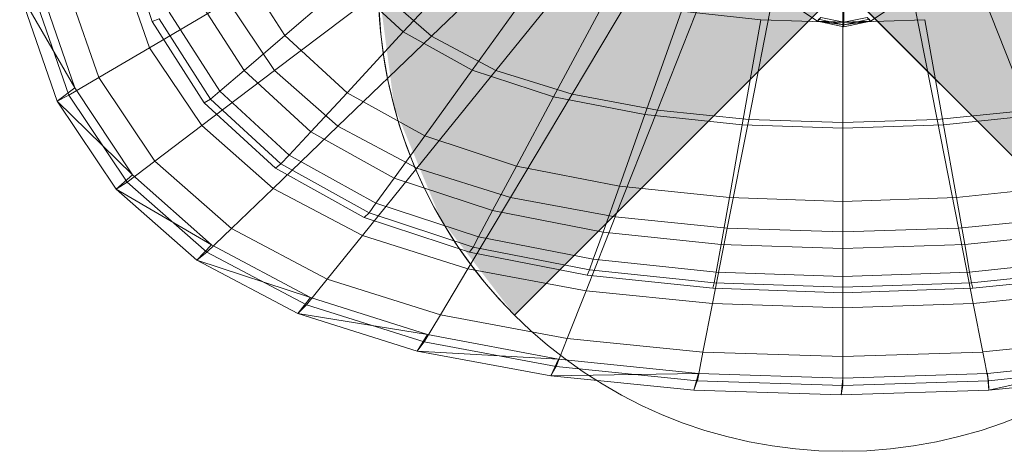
# Model space of a CAD drawing. Header units: metres. Extents: x 391.1 to 427.5, y 12.7 to 28.4.
# Tile 112 of 151: x 409.5362 to 409.7482, y 27.6933 to 27.7862. Entities that reach past the tile are written whole.
import ezdxf

# ---------------------------------------------------------------- set-up
doc = ezdxf.new("R2010")
doc.units = ezdxf.units.M
for name, color, linetype, lineweight in [('02_MOBILIARIO', 7, 'Continuous', 18), ('A-DETL-____-MBND', 7, 'Continuous', 18), ('A-DETL-GENF-OTLN', 7, 'Continuous', 18)]:
    doc.layers.add(name, color=color, linetype=linetype, lineweight=lineweight)

# ---------------------------------------------------------------- blocks, each defined once
blk = doc.blocks.new('Family - Rentamans P1-154608-04_ENLLUMENAT_P1')
at = {"layer": 'A-DETL-____-MBND', "color": 253, "true_color": 0xaaaaaa}
for p, q in [((0.18276, 0.08015), (0.18276, 0.11031)), ((0.03406, 0.08034), (0.02695, 0.10182)), ((0.09417, 0.07719), (0.12086, 0.10282)), ((0.10805, 0.06985), (0.13056, 0.09769)), ((0.08811, 0.07812), (0.10565, 0.09705)), ((0.02635, 0.09529), (0.03348, 0.0747)), ((0.12445, 0.06469), (0.14201, 0.09408)), ((0.06261, 0.07735), (0.05283, 0.09261)), ((0.14283, 0.06127), (0.15486, 0.0917)), ((0.22269, 0.06127), (0.21066, 0.0917)), ((0.00947, 0.08904), (0.01737, 0.06606)), ((0.0149, 0.09039), (0.02256, 0.06829)), ((0.10294, 0.06991), (0.11773, 0.09036)), ((0.16248, 0.0593), (0.16859, 0.09032)), ((0.18276, 0.05865), (0.18276, 0.08986)), ((0.20303, 0.0593), (0.19693, 0.09032)), ((0.00814, 0.08749), (0.0161, 0.0645)), ((0.0604, 0.06981), (0.08308, 0.08694)), ((0.07625, 0.08904), (0.06261, 0.07735)), ((0.08811, 0.07812), (0.07625, 0.08904)), ((0.09417, 0.07719), (0.08308, 0.08694)), ((0.00552, 0.08652), (0.01737, 0.06606)), ((0.00552, 0.08652), (0.01359, 0.06324)), ((0.05382, 0.06982), (0.04332, 0.08619)), ((0.12046, 0.06414), (0.13201, 0.08566)), ((0.05043, 0.08464), (0.03348, 0.0747)), ((0.05043, 0.08464), (0.0604, 0.06981)), ((0.17239, 0.08363), (0.17729, 0.08043)), ((0.17729, 0.08043), (0.17239, 0.08363)), ((0.18299, 0.08323), (0.18299, 0.08023)), ((0.19359, 0.08363), (0.18869, 0.08043)), ((0.18869, 0.08043), (0.19359, 0.08363)), ((0.03553, 0.08094), (0.03406, 0.08034)), ((0.04662, 0.06365), (0.03553, 0.08094)), ((0.04862, 0.06537), (0.0377, 0.0824)), ((0.14009, 0.06032), (0.148, 0.08255)), ((0.16511, 0.08075), (0.148, 0.08255)), ((0.1611, 0.05811), (0.16511, 0.08075)), ((0.18276, 0.08015), (0.16511, 0.08075)), ((0.17799, 0.08123), (0.17729, 0.08043)), ((0.17729, 0.08043), (0.17749, 0.08083)), ((0.18299, 0.07963), (0.17749, 0.08083)), ((0.18299, 0.08023), (0.17799, 0.08123)), ((0.2004, 0.08075), (0.18276, 0.08015)), ((0.18299, 0.07963), (0.18299, 0.08203)), ((0.18799, 0.08123), (0.18299, 0.08023)), ((0.18299, 0.07963), (0.18849, 0.08083)), ((0.18799, 0.08123), (0.18869, 0.08043)), ((0.18869, 0.08043), (0.18849, 0.08083)), ((0.2004, 0.08075), (0.20442, 0.05811)), ((0.04526, 0.06288), (0.03406, 0.08034)), ((0.17729, 0.08043), (0.18299, 0.07923)), ((0.18299, 0.07923), (0.17729, 0.08043)), ((0.17729, 0.08043), (0.18299, 0.07963)), ((0.18299, 0.08023), (0.17729, 0.08043)), ((0.18276, 0.05738), (0.18276, 0.08015)), ((0.18869, 0.08043), (0.18299, 0.07923)), ((0.18299, 0.07923), (0.18869, 0.08043)), ((0.18869, 0.08043), (0.18299, 0.07963)), ((0.18869, 0.08043), (0.18299, 0.08023)), ((0.18299, 0.08023), (0.18299, 0.07923)), ((0.18299, 0.07923), (0.18299, 0.07963)), ((0.06261, 0.07735), (0.05382, 0.06982)), ((0.07599, 0.06504), (0.06261, 0.07735)), ((0.07402, 0.05783), (0.09417, 0.07719)), ((0.07599, 0.06504), (0.08811, 0.07812)), ((0.10294, 0.06991), (0.08811, 0.07812)), ((0.10805, 0.06985), (0.09417, 0.07719)), ((0.03348, 0.0747), (0.02256, 0.06829)), ((0.03348, 0.0747), (0.04473, 0.05796)), ((0.02256, 0.06829), (0.0161, 0.0645)), ((0.02256, 0.06829), (0.03462, 0.05033)), ((0.04473, 0.05796), (0.0604, 0.06981)), ((0.05382, 0.06982), (0.04862, 0.06537)), ((0.06817, 0.05661), (0.05382, 0.06982)), ((0.0604, 0.06981), (0.07402, 0.05783)), ((0.09106, 0.04882), (0.10805, 0.06985)), ((0.09272, 0.05577), (0.10294, 0.06991)), ((0.12046, 0.06414), (0.10294, 0.06991)), ((0.12445, 0.06469), (0.10805, 0.06985)), ((0.01737, 0.06606), (0.01359, 0.06324)), ((0.01737, 0.06606), (0.02983, 0.04738)), ((0.0161, 0.0645), (0.01359, 0.06324)), ((0.0161, 0.0645), (0.02865, 0.04582)), ((0.04662, 0.06365), (0.04526, 0.06288)), ((0.04862, 0.06537), (0.04662, 0.06365)), ((0.06177, 0.0497), (0.04662, 0.06365)), ((0.06355, 0.05162), (0.04862, 0.06537)), ((0.06817, 0.05661), (0.07599, 0.06504)), ((0.09272, 0.05577), (0.07599, 0.06504)), ((0.11118, 0.04249), (0.12445, 0.06469)), ((0.11248, 0.04926), (0.12046, 0.06414)), ((0.14009, 0.06032), (0.12046, 0.06414)), ((0.14283, 0.06127), (0.12445, 0.06469)), ((0.01359, 0.06324), (0.02983, 0.04738)), ((0.01359, 0.06324), (0.0263, 0.04431)), ((0.06056, 0.04879), (0.04526, 0.06288)), ((0.13374, 0.0383), (0.14283, 0.06127)), ((0.13463, 0.04496), (0.14009, 0.06032)), ((0.1611, 0.05811), (0.14009, 0.06032)), ((0.16248, 0.0593), (0.14283, 0.06127)), ((0.22269, 0.06127), (0.20303, 0.0593)), ((0.22542, 0.06032), (0.20442, 0.05811)), ((0.04473, 0.05796), (0.03462, 0.05033)), ((0.04473, 0.05796), (0.06009, 0.04446)), ((0.06009, 0.04446), (0.07402, 0.05783)), ((0.07402, 0.05783), (0.09106, 0.04882)), ((0.16248, 0.0593), (0.15787, 0.03587)), ((0.15832, 0.04246), (0.1611, 0.05811)), ((0.18276, 0.05738), (0.1611, 0.05811)), ((0.18276, 0.05865), (0.16248, 0.0593)), ((0.20303, 0.0593), (0.18276, 0.05865)), ((0.18276, 0.05865), (0.18276, 0.03507)), ((0.20442, 0.05811), (0.18276, 0.05738)), ((0.18276, 0.05738), (0.18276, 0.04164)), ((0.20303, 0.0593), (0.20764, 0.03587)), ((0.20442, 0.05811), (0.20719, 0.04246)), ((0.06355, 0.05162), (0.06817, 0.05661)), ((0.08613, 0.04666), (0.06817, 0.05661)), ((0.08613, 0.04666), (0.09272, 0.05577)), ((0.11248, 0.04926), (0.09272, 0.05577)), ((0.06177, 0.0497), (0.06355, 0.05162)), ((0.08223, 0.04128), (0.06355, 0.05162)), ((0.03462, 0.05033), (0.02865, 0.04582)), ((0.03462, 0.05033), (0.05111, 0.03583)), ((0.06056, 0.04879), (0.06177, 0.0497)), ((0.07971, 0.03819), (0.06056, 0.04879)), ((0.08073, 0.0392), (0.06177, 0.0497)), ((0.07931, 0.03429), (0.09106, 0.04882)), ((0.09106, 0.04882), (0.11118, 0.04249)), ((0.10733, 0.03967), (0.11248, 0.04926)), ((0.13463, 0.04496), (0.11248, 0.04926)), ((0.02983, 0.04738), (0.0263, 0.04431)), ((0.02983, 0.04738), (0.04685, 0.0323)), ((0.08223, 0.04128), (0.08613, 0.04666)), ((0.10733, 0.03967), (0.08613, 0.04666)), ((0.02865, 0.04582), (0.0263, 0.04431)), ((0.02865, 0.04582), (0.04581, 0.03074)), ((0.13111, 0.03505), (0.13463, 0.04496)), ((0.15832, 0.04246), (0.13463, 0.04496)), ((0.23089, 0.04496), (0.20719, 0.04246)), ((0.0263, 0.04431), (0.04685, 0.0323)), ((0.0263, 0.04431), (0.04368, 0.02904)), ((0.05111, 0.03583), (0.06009, 0.04446)), ((0.06009, 0.04446), (0.07931, 0.03429)), ((0.10202, 0.02715), (0.11118, 0.04249)), ((0.11118, 0.04249), (0.13374, 0.0383)), ((0.15832, 0.04246), (0.15653, 0.03237)), ((0.18276, 0.04164), (0.15832, 0.04246)), ((0.20719, 0.04246), (0.18276, 0.04164)), ((0.20719, 0.04246), (0.20898, 0.03237)), ((0.08073, 0.0392), (0.08223, 0.04128)), ((0.1043, 0.03401), (0.08223, 0.04128)), ((0.18276, 0.04164), (0.18276, 0.03149)), ((0.08073, 0.0392), (0.07971, 0.03819)), ((0.10233, 0.03074), (0.07971, 0.03819)), ((0.10312, 0.03183), (0.08073, 0.0392)), ((0.1043, 0.03401), (0.10733, 0.03967)), ((0.13111, 0.03505), (0.10733, 0.03967)), ((0.12746, 0.02242), (0.13374, 0.0383)), ((0.13374, 0.0383), (0.15787, 0.03587)), ((0.20764, 0.03587), (0.23178, 0.0383)), ((0.05111, 0.03583), (0.04581, 0.03074)), ((0.05111, 0.03583), (0.07174, 0.02492)), ((0.07174, 0.02492), (0.07931, 0.03429)), ((0.07931, 0.03429), (0.10202, 0.02715)), ((0.10429, 0.03401), (0.10312, 0.03183)), ((0.12902, 0.0292), (0.1043, 0.03401)), ((0.13111, 0.03505), (0.12902, 0.0292)), ((0.15653, 0.03237), (0.13111, 0.03505)), ((0.15787, 0.03587), (0.15469, 0.01968)), ((0.15787, 0.03587), (0.18276, 0.03507)), ((0.18276, 0.03507), (0.20764, 0.03587)), ((0.18276, 0.03507), (0.18276, 0.01878)), ((0.20764, 0.03587), (0.21083, 0.01968)), ((0.23441, 0.03505), (0.20898, 0.03237)), ((0.04685, 0.0323), (0.04368, 0.02904)), ((0.04685, 0.0323), (0.06815, 0.02095)), ((0.10312, 0.03183), (0.10233, 0.03074)), ((0.12822, 0.02694), (0.10312, 0.03183)), ((0.15653, 0.03237), (0.15548, 0.02641)), ((0.18276, 0.03149), (0.15653, 0.03238)), ((0.20898, 0.03237), (0.18276, 0.03149)), ((0.20898, 0.03237), (0.21004, 0.02641)), ((0.04581, 0.03074), (0.04368, 0.02904)), ((0.04581, 0.03074), (0.06727, 0.01938)), ((0.12768, 0.02581), (0.10233, 0.03074)), ((0.18276, 0.03149), (0.18276, 0.0255)), ((0.04368, 0.02904), (0.06815, 0.02095)), ((0.04368, 0.02904), (0.06542, 0.01754)), ((0.12902, 0.0292), (0.12822, 0.02694)), ((0.15548, 0.02641), (0.12902, 0.0292)), ((0.23649, 0.0292), (0.21004, 0.02641)), ((0.09611, 0.01725), (0.10202, 0.02715)), ((0.10202, 0.02715), (0.12746, 0.02242)), ((0.12822, 0.02694), (0.12768, 0.02581)), ((0.15479, 0.02295), (0.12768, 0.02581)), ((0.15507, 0.02412), (0.12822, 0.02694)), ((0.15548, 0.02641), (0.15507, 0.02412)), ((0.18276, 0.0255), (0.15548, 0.02641)), ((0.21004, 0.02641), (0.18276, 0.0255)), ((0.18276, 0.0255), (0.18276, 0.02319)), ((0.21004, 0.02641), (0.21045, 0.02412)), ((0.23729, 0.02694), (0.21045, 0.02412)), ((0.23784, 0.02581), (0.21072, 0.02295)), ((0.06727, 0.01938), (0.07174, 0.02492)), ((0.07174, 0.02492), (0.09611, 0.01725)), ((0.15507, 0.02412), (0.15479, 0.02295)), ((0.18276, 0.02319), (0.15507, 0.02412)), ((0.21045, 0.02412), (0.18276, 0.02319)), ((0.21045, 0.02412), (0.21072, 0.02295)), ((0.12342, 0.01218), (0.12746, 0.02242)), ((0.12746, 0.02242), (0.15469, 0.01968)), ((0.18276, 0.02201), (0.15479, 0.02295)), ((0.18276, 0.02319), (0.18276, 0.02201)), ((0.21072, 0.02295), (0.18276, 0.02201)), ((0.21083, 0.01968), (0.23805, 0.02242)), ((0.06815, 0.02095), (0.06542, 0.01754)), ((0.06727, 0.01938), (0.06542, 0.01754)), ((0.06727, 0.01938), (0.09261, 0.01141)), ((0.06815, 0.02095), (0.0933, 0.01298)), ((0.15469, 0.01968), (0.15263, 0.00924)), ((0.15469, 0.01968), (0.18276, 0.01878)), ((0.18276, 0.01878), (0.21083, 0.01968)), ((0.21083, 0.01968), (0.21289, 0.00924)), ((0.06542, 0.01754), (0.0933, 0.01298)), ((0.06542, 0.01754), (0.09109, 0.00946)), ((0.09261, 0.01141), (0.09611, 0.01725)), ((0.09611, 0.01725), (0.12342, 0.01218)), ((0.18276, 0.01878), (0.18276, 0.00828)), ((0.0933, 0.01298), (0.09109, 0.00946)), ((0.0933, 0.01298), (0.1215, 0.0077)), ((0.09109, 0.00946), (0.09261, 0.01141)), ((0.09261, 0.01141), (0.12102, 0.00613)), ((0.12102, 0.00613), (0.12342, 0.01218)), ((0.12342, 0.01218), (0.15263, 0.00924)), ((0.21289, 0.00925), (0.2421, 0.01218)), ((0.09109, 0.00946), (0.1215, 0.0077)), ((0.09109, 0.00946), (0.11987, 0.00411)), ((0.15263, 0.00924), (0.15142, 0.00308)), ((0.15263, 0.00924), (0.18276, 0.00828)), ((0.18276, 0.00828), (0.21288, 0.00924)), ((0.21288, 0.00924), (0.2141, 0.00308)), ((0.1215, 0.0077), (0.11987, 0.00411)), ((0.1215, 0.0077), (0.15166, 0.00465)), ((0.18276, 0.00828), (0.18276, 0.00207)), ((0.21386, 0.00465), (0.24402, 0.0077)), ((0.21415, 0.00102), (0.24402, 0.0077)), ((0.11987, 0.00411), (0.12102, 0.00613)), ((0.11987, 0.00411), (0.15166, 0.00465)), ((0.12102, 0.00613), (0.15141, 0.00308)), ((0.15166, 0.00465), (0.15065, 0.00102)), ((0.15166, 0.00465), (0.18276, 0.00364)), ((0.18276, 0.00364), (0.21386, 0.00465)), ((0.21415, 0.00102), (0.21386, 0.00465)), ((0.2141, 0.00308), (0.24449, 0.00613)), ((0.11987, 0.00411), (0.15065, 0.00102)), ((0.15141, 0.00308), (0.15065, 0.00102)), ((0.15141, 0.00308), (0.18276, 0.00207)), ((0.1824, 0), (0.18276, 0.00364)), ((0.18276, 0.00207), (0.2141, 0.00308)), ((0.2141, 0.00308), (0.21415, 0.00102)), ((0.21415, 0.00102), (0.24493, 0.00411)), ((0.15065, 0.00102), (0.1824, 0)), ((0.18276, 0.00207), (0.1824, 0)), ((0.1824, 0), (0.21415, 0.00102))]:
    blk.add_line(p, q, dxfattribs=at)
blk = doc.blocks.new('LONDR55-XX_ZZ-ARQ-CAA-M3D-Londres55_ifc-1-04_ENLLUMENAT_P1')
at = {"layer": '02_MOBILIARIO', "color": 253, "lineweight": 18, "true_color": 0xaaaaaa}
blk.add_blockref('Family - Rentamans P1-154608-04_ENLLUMENAT_P1', (409.53066, 27.70542), dxfattribs=at)
blk = doc.blocks.new('ZYR_06_02_02 Down Superficie - L 01-834878-04_ENLLUMENAT_P1')
at = {"layer": 'A-DETL-GENF-OTLN', "true_color": 0x00c400}
for points in [[(-0.07071, -0.07071), (0, 0), (-0.07071, 0.07071), (-0.0866, 0.05), (-0.09659, 0.02588), (-0.1, 0), (-0.09659, -0.02588), (-0.0866, -0.05)], [(0.07071, -0.07071), (0.0866, -0.05), (0.09659, -0.02588), (0.1, 0), (0.09659, 0.02588), (0.0866, 0.05), (0.07071, 0.07071), (0, 0)]]:
    blk.add_hatch(color=92, dxfattribs=at).paths.add_polyline_path(points)
at = {"layer": 'A-DETL-GENF-OTLN', "color": 92, "true_color": 0x00c400}
for p, q in [((0, 0), (-0.07071, 0.07071)), ((-0.07071, 0.07071), (0.07071, -0.07071)), ((-0.07071, -0.07071), (0.07071, 0.07071)), ((0.07071, 0.07071), (0, 0)), ((-0.07071, -0.07071), (0, 0)), ((0, 0), (0.07071, -0.07071))]:
    blk.add_line(p, q, dxfattribs=at)
blk.add_circle((0, 0), 0.1, dxfattribs=at)
for start, end in [(135, 225), (315, 45)]:
    blk.add_arc((0, 0), 0.1, start, end, dxfattribs=at)

msp = doc.modelspace()

# ---------------------------------------------------------------- block references
at = {"lineweight": 5}
msp.add_blockref('LONDR55-XX_ZZ-ARQ-CAA-M3D-Londres55_ifc-1-04_ENLLUMENAT_P1', (0, 0), dxfattribs=at)
at = {"layer": 'A-DETL-GENF-OTLN', "color": 92, "true_color": 0x00c400}
msp.add_blockref('ZYR_06_02_02 Down Superficie - L 01-834878-04_ENLLUMENAT_P1', (409.71342, 27.79331), dxfattribs=at)

doc.saveas('drawing.dxf')
